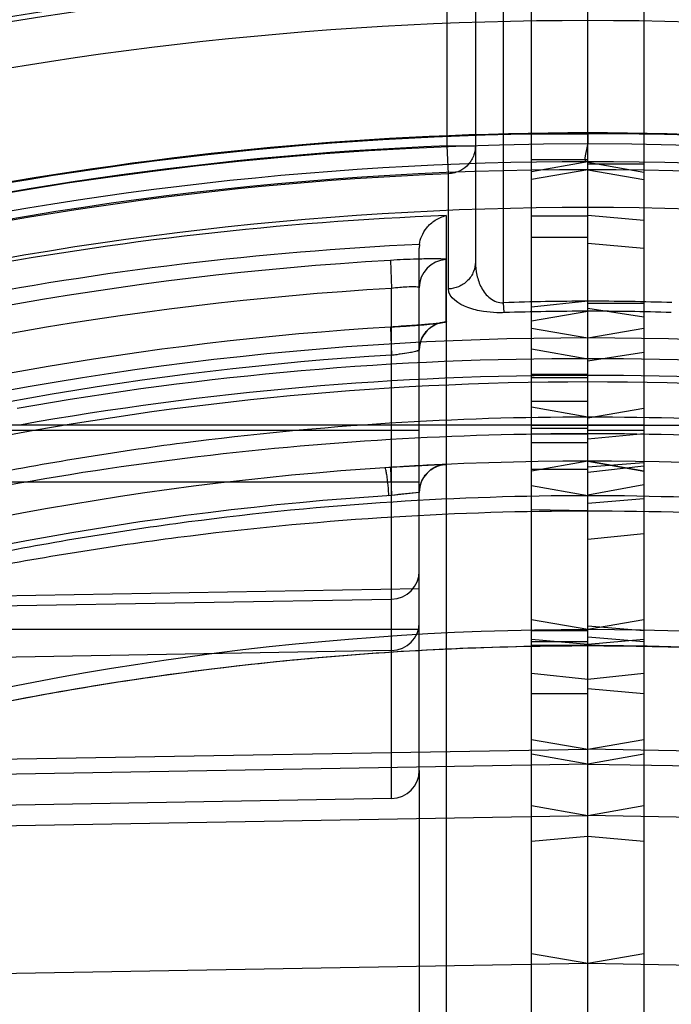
# Model space of a CAD drawing. Header units: millimetres. Extents: x 0 to 297, y 0 to 210.
# Tile 50 of 256: x 141.183 to 141.287, y 91.249 to 91.407. Entities that reach past the tile are written whole.
import ezdxf

# ---------------------------------------------------------------- set-up
doc = ezdxf.new("R2010")
doc.units = ezdxf.units.MM
doc.header["$LTSCALE"] = 16.335
doc.layers.get('0').update_dxf_attribs({"linetype": 'CONTINUOUS'})
for name, color, linetype in [('01_GLOBAL', 7, 'CONTINUOUS'), ('INTFCLR_1', 7, 'CONTINUOUS'), ('INTFCLR_144815', 7, 'CONTINUOUS'), ('INTFCLR_72935', 7, 'CONTINUOUS')]:
    doc.layers.add(name, color=color, linetype=linetype)

msp = doc.modelspace()

# ---------------------------------------------------------------- linework, layer by layer
at = {"color": 7, "linetype": 'Continuous'}
msp.add_circle((142.5788034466, 92.2083412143), 3.42, dxfattribs=at)
at = {"color": 9, "linetype": 'Continuous'}
msp.add_arc((142.5788034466, 92.2083412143), 3.3761688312, 182.9674534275, 267.0325465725, dxfattribs=at)
at = {"layer": '01_GLOBAL', "color": 7, "linetype": 'Continuous'}
msp.add_circle((142.5788034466, 92.2083412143), 3.465, dxfattribs=at)
at = {"layer": 'INTFCLR_1', "color": 6, "linetype": 'Continuous'}
for p, q in [((141.264551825, 90.1208769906), (141.264551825, 91.6493021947)), ((141.273551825, 91.0042579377), (141.273551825, 91.6500895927)), ((141.273551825, 91.384466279), (141.264551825, 91.3828793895)), ((141.273551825, 91.3831956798), (141.264551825, 91.3816117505)), ((141.264551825, 91.35781828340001), (141.273551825, 91.3562301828)), ((141.273551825, 91.3094858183), (141.264551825, 91.3110739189))]:
    msp.add_line(p, q, dxfattribs=at)
at = {"layer": 'INTFCLR_1', "color": 9, "linetype": 'Continuous'}
for p, q in [((141.264551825, 91.3889661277), (141.273551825, 91.3889661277)), ((141.273551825, 91.38477618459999), (141.264551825, 91.38477618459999)), ((141.264551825, 91.37579753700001), (141.273551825, 91.37579753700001)), ((141.273551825, 91.37231777), (141.264551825, 91.37231777)), ((141.273551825, 91.3621173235), (141.264551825, 91.3611651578)), ((141.264551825, 91.3589983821), (141.273551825, 91.3605154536)), ((141.264551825, 91.3544771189), (141.273551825, 91.35290421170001)), ((141.273551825, 91.35036515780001), (141.264551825, 91.35036515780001)), ((141.273551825, 91.3502279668), (141.264551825, 91.3502280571)), ((141.264551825, 91.3499173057), (141.273551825, 91.3499173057)), ((141.273551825, 91.34603041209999), (141.264551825, 91.34603041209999)), ((141.273551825, 91.3435351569), (141.264551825, 91.34512094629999)), ((141.264551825, 91.3422652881), (141.4500484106, 91.3422652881)), ((141.264551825, 91.3417909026), (141.273551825, 91.3417909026)), ((141.264551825, 91.34088242), (141.273551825, 91.3408655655)), ((141.273551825, 91.3394272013), (141.264551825, 91.3394272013)), ((141.273551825, 91.33648639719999), (141.264551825, 91.3348994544)), ((141.264551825, 91.3351983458), (141.273551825, 91.3351983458)), ((141.264551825, 91.3325798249), (141.273551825, 91.3309940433)), ((141.273551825, 91.3285303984), (141.264551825, 91.32866816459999)), ((141.273551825, 91.30948639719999), (141.264551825, 91.31107334)), ((141.264551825, 91.30931793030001), (141.273551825, 91.30931793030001)), ((141.273551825, 91.30711205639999), (141.264551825, 91.3078994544)), ((141.273551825, 91.3075090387), (141.264551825, 91.3075090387)), ((141.264551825, 91.3069923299), (141.273551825, 91.3069160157)), ((141.273551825, 91.3069160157), (141.264551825, 91.30699221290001)), ((141.264551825, 91.3024930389), (141.273551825, 91.30155718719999)), ((141.264551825, 91.29925657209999), (141.273551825, 91.29925657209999)), ((141.264551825, 91.2918474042), (141.273551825, 91.2903071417)), ((141.273551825, 91.2879363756), (141.264551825, 91.2895221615)), ((141.5103153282, 91.2862959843), (141.273551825, 91.2903071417)), ((141.273551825, 91.2879363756), (141.5062536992, 91.28387751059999)), ((141.264551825, 91.2812696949), (141.273551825, 91.2796839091)), ((141.5041320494, 91.27566205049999), (141.273551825, 91.2796839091)), ((141.273551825, 91.27632791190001), (141.264551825, 91.2755405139)), ((141.273551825, 91.25595357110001), (141.264551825, 91.2575405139)), ((141.4979246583, 91.25203712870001), (141.273551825, 91.25595357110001))]:
    msp.add_line(p, q, dxfattribs=at)
at = {"layer": 'INTFCLR_1', "color": 6, "linetype": 'Continuous'}
for centre, radius, start, end in [((141.273551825, 90.84008959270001), 0.548876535, 62.6696856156, 90.00000000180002), ((141.273551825, 90.84008959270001), 0.5443766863, 62.4245665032, 90), ((141.273551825, 90.84008959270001), 0.5431065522, 270, 90.00000002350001), ((141.2735523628, 90.9600007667), 0.4005146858, 88.0843053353, 90.00007693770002), ((141.273551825, 90.84008959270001), 0.5161422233, 270, 90.00000002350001)]:
    msp.add_arc(centre, radius, start, end, dxfattribs=at)
at = {"layer": 'INTFCLR_1', "color": 9, "linetype": 'Continuous'}
for centre, radius, start, end in [((141.2735537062, 90.9583720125), 0.4037453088, 88.08411549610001, 90.00026696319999), ((141.2747490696, 90.84022821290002), 0.5126773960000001, 79.8611195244, 90.13380172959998), ((141.274791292, 90.84024289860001), 0.5099866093, 79.8609639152, 90.1392513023), ((141.273551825, 90.84008959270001), 0.4963968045, 61.9120625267, 89.9999999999), ((141.273551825, 90.84008959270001), 0.4693968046, 56.81755615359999, 90)]:
    msp.add_arc(centre, radius, start, end, dxfattribs=at)
at = {"layer": 'INTFCLR_1', "color": 6, "linetype": 'Continuous'}
msp.add_open_spline([(141.273551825, 91.3889661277), (141.273551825, 91.3884572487), (141.273802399, 91.38725587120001), (141.2725757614, 91.3842940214), (141.273551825, 91.38446612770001)], degree=3, knots=[0, 0, 0, 0, 0.3392526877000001, 1, 1, 1, 1], dxfattribs=at)
at = {"layer": 'INTFCLR_1', "color": 9, "linetype": 'Continuous'}
for points, knots in [([(141.5074653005, 91.28356630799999), (141.5074980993, 91.28369448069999), (141.5069728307, 91.28402724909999), (141.5065158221, 91.2844251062), (141.5057669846, 91.2849047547), (141.5047545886, 91.28555273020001), (141.5032102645, 91.2864815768), (141.5011000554, 91.2877046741), (141.4977376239, 91.2895858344), (141.4940584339, 91.2915540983), (141.4901171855, 91.2935863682), (141.4858089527, 91.2957525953), (141.4801709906, 91.29848298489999), (141.4731689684, 91.30171244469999), (141.4634527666, 91.30597807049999), (141.4509274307, 91.3110737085), (141.4380979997, 91.3157700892), (141.4276155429, 91.3192973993), (141.4169895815, 91.32266675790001), (141.4062575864, 91.3257631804), (141.3954362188, 91.3285841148), (141.3845726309, 91.3312172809), (141.3655369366, 91.33531776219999), (141.3381578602, 91.3397798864), (141.3056314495, 91.34288062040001), (141.2840640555, 91.3435421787), (141.2735518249, 91.3435351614)], [0, 0, 0, 0, 0.0016246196, 0.0057382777, 0.0087050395, 0.0122048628, 0.0206245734, 0.0307534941, 0.0421858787, 0.0679218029, 0.0819922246, 0.096636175, 0.1271354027, 0.1589100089, 0.1913169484, 0.2574315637, 0.3249185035, 0.3590436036, 0.393237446, 0.4617976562, 0.4961705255, 0.5305547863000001, 0.5990536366, 0.7352416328, 0.870914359, 1, 1, 1, 1]), ([(141.5062536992, 91.28387751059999), (141.5062870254, 91.28400125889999), (141.5057589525, 91.2843180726), (141.5053104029, 91.2846960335), (141.5045649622, 91.2851524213), (141.5035585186, 91.28576941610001), (141.5020222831, 91.28665364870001), (141.4999239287, 91.28781769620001), (141.4965791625, 91.2896083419), (141.49292021, 91.2914811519), (141.4890010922, 91.2934144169), (141.4847155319, 91.2954756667), (141.4791072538, 91.2980733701), (141.4721431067, 91.3011449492), (141.4624766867, 91.3052025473), (141.4500158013, 91.31004817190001), (141.437258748, 91.3145104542), (141.4268350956, 91.3178613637), (141.4162640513, 91.3210630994), (141.4055899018, 91.32400393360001), (141.3948287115, 91.32668209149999), (141.3840217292, 91.3291824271), (141.3650807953, 91.33307573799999), (141.3378463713, 91.33730798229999), (141.3054849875, 91.34024734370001), (141.2840229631, 91.3408731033), (141.2735518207, 91.3408655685)], [0, 0, 0, 0, 0.0015875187, 0.0056520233, 0.0085895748, 0.012057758, 0.0204082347, 0.0304614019, 0.0418146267, 0.0673894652, 0.0813797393, 0.09594537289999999, 0.1262965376, 0.1579365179, 0.1902250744, 0.2561525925, 0.3235170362, 0.3576042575, 0.3917753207, 0.4603326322, 0.4947237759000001, 0.529138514, 0.5977315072, 0.7342179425, 0.8702910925, 1, 1, 1, 1]), ([(141.2735518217, 91.3309940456), (141.284033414, 91.3309871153), (141.3054984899, 91.3302871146), (141.3378026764, 91.3271156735), (141.3649139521, 91.3226230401), (141.3864190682, 91.3179612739), (141.3997947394, 91.314600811), (141.4104318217, 91.3116517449), (141.4209648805, 91.308548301), (141.4339286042, 91.3043912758), (141.4491681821, 91.29898120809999), (141.4615658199, 91.2941639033), (141.4711881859, 91.2901956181), (141.4780838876, 91.28725009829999), (141.4836290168, 91.2848084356), (141.4873840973, 91.2831247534), (141.4894455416, 91.2821937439), (141.4922921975, 91.2809030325), (141.4954315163, 91.2794674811), (141.4987878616, 91.2779397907), (141.5006250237, 91.27711442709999), (141.5019326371, 91.27653989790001), (141.5028836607, 91.27613294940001), (141.5037605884, 91.2757672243), (141.5045953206, 91.2754626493), (141.5049980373, 91.27533210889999), (141.505337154, 91.2752837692), (141.5053531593, 91.2753458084)], [0, 0, 0, 0, 0.130786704, 0.2677636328, 0.404740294, 0.4734132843, 0.5422929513, 0.5767905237, 0.6111417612, 0.6793027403, 0.7466312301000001, 0.8128947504, 0.8452407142, 0.8765031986, 0.9064562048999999, 0.9208407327, 0.9278523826, 0.9346799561, 0.9598414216, 0.970922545, 0.980699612, 0.9849597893, 0.9887650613, 0.9935477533, 0.9970617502, 0.9992005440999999, 1, 1, 1, 1]), ([(141.2735518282, 91.32853040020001), (141.2839910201, 91.32852398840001), (141.3053481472, 91.3278604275), (141.3374842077, 91.3248523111), (141.3644488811, 91.3205900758), (141.385840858, 91.31616412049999), (141.3991448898, 91.3129730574), (141.4097253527, 91.3101718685), (141.4201986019, 91.3072246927), (141.4330886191, 91.3032763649), (141.4482447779, 91.29813546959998), (141.4605772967, 91.2935557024), (141.4701492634, 91.2897823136), (141.4770076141, 91.28698169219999), (141.482523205, 91.2846597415), (141.4862583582, 91.2830585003), (141.4883087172, 91.2821731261), (141.491139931, 91.2809457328), (141.4942625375, 91.27958043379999), (141.4976010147, 91.2781276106), (141.4994283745, 91.2773426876), (141.5007290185, 91.27679650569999), (141.5016750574, 91.27640929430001), (141.5025480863, 91.276062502), (141.5033776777, 91.27577043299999), (141.5037799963, 91.27565130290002), (141.5041153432, 91.275600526), (141.5041320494, 91.27566205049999)], [0, 0, 0, 0, 0.1313468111, 0.2686508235, 0.4058494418, 0.474578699, 0.5434713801, 0.577957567, 0.6122849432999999, 0.6803599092, 0.7475503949, 0.8136250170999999, 0.8458596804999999, 0.8770032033, 0.9068325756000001, 0.921154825, 0.9281355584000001, 0.9349327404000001, 0.9599810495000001, 0.9710130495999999, 0.9807486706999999, 0.9849919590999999, 0.9887832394, 0.9935509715, 0.9970580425, 0.9991978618, 1, 1, 1, 1]), ([(141.4979246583, 91.25203712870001), (141.4975839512, 91.25221576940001), (141.4968323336, 91.25260868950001), (141.4955367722, 91.25328152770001), (141.4939209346, 91.25411370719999), (141.4919580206, 91.2551139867), (141.4888156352, 91.256695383), (141.4853748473, 91.2583891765), (141.4816812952, 91.26016422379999), (141.4776137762, 91.2620847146), (141.4733915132, 91.2640224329), (141.46903869, 91.2659616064), (141.4645094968, 91.26793775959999), (141.4563523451, 91.27138318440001), (141.4443839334, 91.27610360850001), (141.4321227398, 91.28048501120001), (141.4220853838, 91.2837948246), (141.4118819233, 91.28697239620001), (141.3989800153, 91.29063907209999), (141.3833327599, 91.2945270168), (141.3623411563, 91.2990060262), (141.3359251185, 91.3032838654), (141.3045305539, 91.3062704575), (141.2837085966, 91.3069166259), (141.2735518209, 91.3069160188)], [0, 0, 0, 0, 0.0049484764, 0.0109096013, 0.0187784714, 0.0283278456, 0.0392482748, 0.0640294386, 0.0776580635, 0.09196065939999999, 0.1218892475, 0.1374137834, 0.1532564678, 0.1854526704, 0.2513126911, 0.3187201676, 0.3529062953, 0.3872583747, 0.456181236, 0.5254040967, 0.5946131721, 0.7322373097, 0.8693511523, 1, 1, 1, 1]), ([(141.2735518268, 91.306916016), (141.2804379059, 91.3069106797), (141.2945253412, 91.30662164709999), (141.3157552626, 91.3052551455), (141.3371930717, 91.3029230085), (141.3584936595, 91.2996527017), (141.3796529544, 91.29543374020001), (141.3953907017, 91.2915724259), (141.4058105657, 91.28868405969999), (141.4127140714, 91.2866915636), (141.4212561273, 91.2840783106), (141.4313718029, 91.2807357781), (141.4380401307, 91.2783748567), (141.4413394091, 91.2771459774)], [0, 0, 0, 0, 0.1206088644, 0.2467093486, 0.3724880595, 0.4981837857, 0.6240325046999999, 0.7502704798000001, 0.7818918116, 0.8134145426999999, 0.8761180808, 0.9383352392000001, 1, 1, 1, 1])]:
    msp.add_open_spline(points, degree=3, knots=knots, dxfattribs=at)
at = {"layer": 'INTFCLR_144815', "color": 6, "linetype": 'Continuous'}
for radius in [0.5743020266, 0.5472855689]:
    msp.add_circle((141.273551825, 90.84008959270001), radius, dxfattribs=at)
for radius, start, end in [(0.7917112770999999, 313.9937911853, 154.5150993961), (0.7647112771, 312.9543589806, 154.5144414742), (0.7590682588, 71.6563998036, 156.0440844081), (0.7468663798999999, 70.9981667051, 162.0018332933), (0.5949342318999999, 45.0000000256, 314.9999999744), (0.5938695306, 44.999999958, 315.000000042), (0.5930090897, 44.99999997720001, 315.0000000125), (0.5750735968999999, 47.86578076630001, 312.1342192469), (0.5370448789, 75.8961331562, 104.1038668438), (0.5090855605, 78.52282503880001, 101.4771749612)]:
    msp.add_arc((141.273551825, 90.84008959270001), radius, start, end, dxfattribs=at)
at = {"layer": 'INTFCLR_144815', "color": 9, "linetype": 'Continuous'}
for centre, radius, start, end in [((141.273551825, 90.84008959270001), 0.7861461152, 71.617857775, 156.0236179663), ((141.273551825, 90.84008959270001), 0.7771464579, 71.6178577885, 156.0236179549), ((141.273551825, 90.84008959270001), 0.743791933, 70.768222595, 162.2317774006), ((141.273551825, 90.84008959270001), 0.6197635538, 52.2436298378, 307.7563701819), ((141.273551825, 90.84008959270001), 0.5837869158, 52.5411294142, 307.4588705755), ((141.273551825, 90.84008959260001), 0.5670000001, 76.6554352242, 103.3445648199), ((141.273551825, 90.84008959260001), 0.5490000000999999, 79.3673701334, 100.6326298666)]:
    msp.add_arc(centre, radius, start, end, dxfattribs=at)
at = {"layer": 'INTFCLR_72935', "color": 6, "linetype": 'Continuous'}
for p, q in [((141.273551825, 90.11108959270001), (141.273551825, 91.6500895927)), ((141.282551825, 91.6493021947), (141.282551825, 90.1208769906)), ((141.273551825, 91.3844101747), (141.282551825, 91.3827943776)), ((141.273551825, 91.38319776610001), (141.282551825, 91.3816096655)), ((141.2465912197, 91.3712224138), (141.2465518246, 91.37061844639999)), ((141.246551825, 91.3642871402), (141.246551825, 91.37061844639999)), ((141.282551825, 91.3595675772), (141.273551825, 91.3609352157)), ((141.273551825, 91.3562322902), (141.282551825, 91.3578161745)), ((141.273551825, 91.3525850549), (141.282551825, 91.3539653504)), ((141.273551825, 91.34343604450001), (141.282551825, 91.3449635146)), ((141.2419221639, 91.335477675), (141.2421303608, 91.33098681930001)), ((141.273551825, 91.3364869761), (141.282551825, 91.33489887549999)), ((141.282551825, 91.3361928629), (141.273551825, 91.33550809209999)), ((141.273551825, 91.33109459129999), (141.282551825, 91.3327418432)), ((141.246551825, 91.33147153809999), (141.2421303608, 91.33098681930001)), ((141.246551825, 91.33147153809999), (141.2421303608, 91.33098681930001)), ((141.246551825, 91.2869085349), (141.246551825, 91.20259073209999))]:
    msp.add_line(p, q, dxfattribs=at)
at = {"layer": 'INTFCLR_72935', "color": 9, "linetype": 'Continuous'}
for p, q in [((141.260051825, 91.3618841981), (141.260051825, 91.52563287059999)), ((141.251051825, 91.38702578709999), (141.251051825, 91.51063180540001)), ((141.255551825, 91.51063180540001), (141.255551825, 91.3684130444)), ((141.2512362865, 91.3825418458), (141.251051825, 91.38702578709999)), ((141.251051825, 91.38702578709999), (141.255551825, 91.38702578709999)), ((141.251236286, 91.3640816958), (141.2512362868, 91.3825418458)), ((141.282551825, 91.3840803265), (141.273551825, 91.3840803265)), ((141.2508642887, 91.37584123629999), (141.2508642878, 91.2339162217)), ((141.273551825, 91.3758976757), (141.282551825, 91.37511314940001)), ((141.273551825, 91.37139404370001), (141.282551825, 91.3706161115)), ((141.2419404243, 91.3686663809), (141.2421304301, 91.3641772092)), ((141.2508552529, 91.35879251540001), (141.250858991, 91.36877972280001)), ((141.2421303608, 91.28240922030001), (141.2421303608, 91.36417720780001)), ((141.246551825, 91.2869085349), (141.246551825, 91.3642871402)), ((141.2601625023, 91.3602840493), (141.260051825, 91.3618841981)), ((141.282551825, 91.36172430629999), (141.273551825, 91.36172430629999)), ((141.2419348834, 91.35798083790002), (141.2421303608, 91.353492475)), ((141.282551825, 91.3422652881), (141.0970552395, 91.3422652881)), ((141.1172834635, 91.3414301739), (141.246551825, 91.3414301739)), ((141.273551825, 91.34143017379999), (141.282551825, 91.34143017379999)), ((141.273551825, 91.34008086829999), (141.282551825, 91.3409054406)), ((141.282551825, 91.3348994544), (141.273551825, 91.33648639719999)), ((141.282551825, 91.33566440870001), (141.273551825, 91.3346900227)), ((141.1273559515, 91.3331777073), (141.246551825, 91.3331777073)), ((141.282551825, 91.3304521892), (141.273551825, 91.3297031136)), ((141.273551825, 91.32398002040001), (141.282551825, 91.3248763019)), ((141.0304859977, 91.31239899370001), (141.246551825, 91.31605949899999)), ((141.0344564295, 91.3107504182), (141.2421303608, 91.31437273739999)), ((141.282551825, 91.31107334), (141.273551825, 91.30948639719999)), ((141.273551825, 91.3100821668), (141.282551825, 91.30931793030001)), ((141.246551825, 91.30948639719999), (141.1264049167, 91.30948639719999)), ((141.282551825, 91.3075090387), (141.273551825, 91.3082958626)), ((141.282551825, 91.3078994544), (141.273551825, 91.30711205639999)), ((141.2421303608, 91.3061202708), (141.0365270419, 91.30253406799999)), ((141.273551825, 91.30155718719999), (141.282551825, 91.3024930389)), ((141.273551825, 91.300043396), (141.282551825, 91.29925657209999)), ((141.273551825, 91.2903071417), (141.282551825, 91.2918474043)), ((141.0367883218, 91.2862959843), (141.273551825, 91.2903071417)), ((141.282551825, 91.2895221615), (141.273551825, 91.2879363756)), ((141.273551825, 91.2879363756), (141.0408499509, 91.28387751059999)), ((141.2421303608, 91.28240922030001), (141.0425755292, 91.2789259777)), ((141.273551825, 91.2796839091), (141.282551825, 91.2812696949)), ((141.0429716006, 91.27566205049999), (141.273551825, 91.2796839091)), ((141.282551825, 91.2755405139), (141.273551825, 91.27632791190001)), ((141.282551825, 91.2575405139), (141.273551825, 91.25595357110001)), ((141.273551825, 91.25595357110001), (141.0491789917, 91.25203712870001))]:
    msp.add_line(p, q, dxfattribs=at)
at = {"layer": 'INTFCLR_72935', "color": 7, "linetype": 'Continuous'}
for p, q in [((141.2419221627, 91.33547767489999), (141.2421303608, 91.33098681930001)), ((141.2509990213, 91.33597265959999), (141.2419221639, 91.335477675)), ((141.2509990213, 91.33597265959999), (141.2419221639, 91.335477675)), ((141.246551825, 91.33147153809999), (141.2416969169, 91.3309323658))]:
    msp.add_line(p, q, dxfattribs=at)
at = {"layer": 'INTFCLR_72935', "color": 6, "linetype": 'Continuous'}
for centre, radius, start, end in [((141.273551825, 90.84008959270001), 0.548876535, 89.9999999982, 117.3303143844), ((141.273551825, 90.84008959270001), 0.5443766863, 89.99999999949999, 117.5754435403), ((141.273551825, 90.84008959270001), 0.5431065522, 90, 270.0000000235), ((141.2732024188, 90.8400854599), 0.5295041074, 93.3847160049, 107.2678979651), ((141.2735505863, 90.9600480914), 0.4004598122, 89.999822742, 91.91585692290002), ((141.273551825, 90.84008959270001), 0.5161422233, 90, 270.0000000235)]:
    msp.add_arc(centre, radius, start, end, dxfattribs=at)
at = {"layer": 'INTFCLR_72935', "color": 9, "linetype": 'Continuous'}
for centre, radius, start, end in [((141.273551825, 90.84008959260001), 0.5473988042, 92.3557200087, 117.4102795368), ((141.273551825, 90.84008959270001), 0.5429110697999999, 92.3557200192, 117.6561578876), ((141.2719069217, 90.8402434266), 0.5360110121, 92.24988654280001, 109.1963144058), ((141.2718420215, 90.8402420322), 0.5315804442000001, 92.72265279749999, 109.1963140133), ((141.2510499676, 91.3642855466), 0.0044981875, 92.43327679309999, 179.9797022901), ((141.2731173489, 90.8401213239), 0.5249714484, 93.38391173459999, 107.2680685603), ((141.2735506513, 90.95833514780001), 0.4037747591, 89.9998334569, 91.91584518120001), ((141.2738948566, 90.8400893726), 0.5188766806, 93.5313428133, 106.5425042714), ((141.2738169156, 90.8400860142), 0.514383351, 93.53171623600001, 106.5427789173), ((141.2723545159, 90.8402289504), 0.5126766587, 89.8661908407, 100.1388879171), ((141.272312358, 90.8402428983), 0.5099866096, 89.8607487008, 100.1390360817), ((141.273551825, 90.84008959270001), 0.4963968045, 89.99999997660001, 119.1788213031), ((141.251051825, 91.33147153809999), 0.0045, 92.6216982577, 179.9999999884), ((141.2734739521, 90.8400860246), 0.4919004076, 93.65332684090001, 107.396429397), ((141.2420536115, 91.3188704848), 0.0044982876, 270.9775976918, 359.9781810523), ((141.2420536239, 91.3106180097), 0.0044982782, 270.9774411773, 359.9782902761), ((141.273551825, 90.84008959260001), 0.4693968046, 89.99999997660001, 123.1824438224), ((141.242051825, 91.2869085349), 0.0045, 271.0000002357, 359.99999996)]:
    msp.add_arc(centre, radius, start, end, dxfattribs=at)
at = {"layer": 'INTFCLR_72935', "color": 7, "linetype": 'Continuous'}
for centre, radius, start, end in [((141.2510499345, 91.3542984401), 0.0044981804, 92.48048094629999, 179.9789241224), ((141.274371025, 90.8243754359), 0.5121320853, 92.6328363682, 93.73078296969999), ((141.2580840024, 91.2058703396), 0.1261295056, 95.2459507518, 97.26658991)]:
    msp.add_arc(centre, radius, start, end, dxfattribs=at)
at = {"layer": 'INTFCLR_72935', "color": 9, "linetype": 'Continuous'}
for points, knots in [([(141.255551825, 91.38702578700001), (141.255551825, 91.38652831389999), (141.2553699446, 91.38544426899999), (141.2545395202, 91.3840303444), (141.2531225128, 91.3829017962), (141.2519148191, 91.3825696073), (141.2512362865, 91.3825418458)], [0, 0, 0, 0, 0.2184886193, 0.4726636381, 0.7017413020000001, 1, 1, 1, 1]), ([(141.250858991, 91.36877972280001), (141.2508590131, 91.3688398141), (141.2505114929, 91.3688324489), (141.2501207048, 91.3689055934), (141.2492472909, 91.3689005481), (141.2482982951, 91.3689074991), (141.2472213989, 91.3688880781), (141.2451194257, 91.36883307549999), (141.2433430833, 91.3687493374), (141.2419404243, 91.3686663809)], [0, 0, 0, 0, 0.0201752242, 0.077071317, 0.1687742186, 0.29298948, 0.403639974, 0.5282443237, 1, 1, 1, 1]), ([(141.2555518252, 91.3684130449), (141.2555518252, 91.3678836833), (141.2553362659, 91.3667672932), (141.2543749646, 91.3653220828), (141.2529171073, 91.3643507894), (141.2517836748, 91.3641033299), (141.2512362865, 91.36408169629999)], [0, 0, 0, 0, 0.236542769, 0.4940038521, 0.7552110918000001, 1, 1, 1, 1]), ([(141.2555518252, 91.3684130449), (141.2555518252, 91.3677079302), (141.2557019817, 91.3662814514), (141.2564257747, 91.3642350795), (141.2577573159, 91.3624158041), (141.2592973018, 91.36183096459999), (141.260051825, 91.3618841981)], [0, 0, 0, 0, 0.2425537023, 0.4886489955, 0.7398049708, 1, 1, 1, 1]), ([(141.246551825, 91.3642871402), (141.2465518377, 91.36433697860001), (141.2463003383, 91.3643790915), (141.2457435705, 91.3644346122), (141.2446602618, 91.3643997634), (141.2433843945, 91.3643122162), (141.2425591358, 91.3642279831), (141.2421304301, 91.3641772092)], [0, 0, 0, 0, 0.03358947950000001, 0.12139917, 0.4448118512, 0.7090467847, 1, 1, 1, 1]), ([(141.2601625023, 91.3602840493), (141.2597730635, 91.3602710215), (141.2586607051, 91.3602666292), (141.2566629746, 91.3604569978), (141.2538777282, 91.3610763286), (141.2512362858, 91.36265251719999), (141.2512362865, 91.36408169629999)], [0, 0, 0, 0, 0.1145252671, 0.327690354, 0.579945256, 1, 1, 1, 1]), ([(141.2735518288, 91.34353516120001), (141.2629608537, 91.3435422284), (141.2412814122, 91.3428721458), (141.2086641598, 91.33974397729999), (141.1813038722, 91.33526752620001), (141.1596172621, 91.3305852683), (141.1461337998, 91.3271906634), (141.1354021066, 91.324192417), (141.1247495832, 91.3210162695), (141.1116284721, 91.3167291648), (141.0962150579, 91.3110885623), (141.0849041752, 91.306488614), (141.0775176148, 91.30328550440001), (141.0727427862, 91.30116253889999), (141.066964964, 91.2984979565), (141.0613539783, 91.29578162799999), (141.0570540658, 91.2936207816), (141.0531009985, 91.2915835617), (141.0494066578, 91.2896080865), (141.0460304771, 91.28771998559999), (141.0439122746, 91.2864927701), (141.042360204, 91.28555966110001), (141.0413430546, 91.2849088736), (141.0405913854, 91.28442768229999), (141.0401329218, 91.2840284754), (141.0396054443, 91.2836948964), (141.0396383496, 91.28356630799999)], [0, 0, 0, 0, 0.1300529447, 0.2661331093, 0.4020882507, 0.4702130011, 0.538530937, 0.5727884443, 0.6070345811, 0.6750243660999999, 0.7422549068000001, 0.8085418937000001, 0.8249270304, 0.8411191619, 0.8727082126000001, 0.9030530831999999, 0.9176638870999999, 0.9318010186, 0.9576603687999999, 0.96910856, 0.9792872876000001, 0.9877519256, 0.9912650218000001, 0.9942421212, 0.9983701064, 1, 1, 1, 1]), ([(141.2735518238, 91.3408655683), (141.2630023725, 91.3408731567), (141.2414289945, 91.34023933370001), (141.2089772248, 91.3372739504), (141.1817614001, 91.333028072), (141.160186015, 91.3285830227), (141.1467730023, 91.32535956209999), (141.1360970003, 91.3225115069), (141.1255039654, 91.3194951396), (141.1124565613, 91.3154229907), (141.09712646, 91.3100622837), (141.0858723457, 91.3056874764), (141.078522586, 91.30264023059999), (141.0737742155, 91.30062153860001), (141.0680285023, 91.2980875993), (141.0624470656, 91.29550327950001), (141.0581697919, 91.2934471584), (141.054238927, 91.291509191), (141.0505649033, 91.28962952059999), (141.0472064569, 91.2878322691), (141.0451001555, 91.2866643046), (141.0435562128, 91.2857760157), (141.0425450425, 91.2851563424), (141.041796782, 91.2846984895), (141.0413468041, 91.28431923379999), (141.0408165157, 91.2840016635), (141.0408499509, 91.28387751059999)], [0, 0, 0, 0, 0.1306792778, 0.2671603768, 0.403412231, 0.4716300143, 0.5399961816, 0.574258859, 0.6084964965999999, 0.6764259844, 0.7435346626, 0.8096342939, 0.8259619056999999, 0.8420925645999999, 0.8735478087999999, 0.9037455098, 0.9182782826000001, 0.9323349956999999, 0.9580326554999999, 0.9694016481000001, 0.9795043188, 0.9878994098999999, 0.9913807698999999, 0.9943285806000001, 0.998407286, 1, 1, 1, 1]), ([(141.0417504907, 91.2753458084), (141.0417777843, 91.27524112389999), (141.0423798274, 91.27543732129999), (141.0430408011, 91.27563676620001), (141.0444655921, 91.2762356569), (141.0458069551, 91.27681707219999), (141.0471093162, 91.2773979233), (141.0486238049, 91.2780799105), (141.05162836, 91.2794477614), (141.0563028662, 91.2815848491), (141.0612647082, 91.2838228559), (141.0655195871, 91.2857089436), (141.0700320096, 91.2876822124), (141.0746524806, 91.2896564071), (141.0793675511, 91.2916193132), (141.0866662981, 91.2946015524), (141.0978412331, 91.2989458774), (141.1130702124, 91.3043559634), (141.1260464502, 91.3085202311), (141.1365911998, 91.311628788), (141.1472392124, 91.3145824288), (141.157969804, 91.31728015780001), (141.1687745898, 91.31971537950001), (141.1796208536, 91.3219723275), (141.1932159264, 91.324451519), (141.2149909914, 91.3276791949), (141.2417668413, 91.3302950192), (141.263145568, 91.3309871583), (141.2735518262, 91.3309940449)], [0, 0, 0, 0, 0.0013498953, 0.0051103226, 0.011170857, 0.0192165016, 0.0238563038, 0.0288785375, 0.0399669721, 0.0650301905, 0.0930244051, 0.107881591, 0.1231042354, 0.1544772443, 0.170575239, 0.1868319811, 0.2528580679, 0.3201569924, 0.3884612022, 0.4228751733, 0.4573249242, 0.5263368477, 0.5609064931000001, 0.5955213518, 0.6645677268, 0.7333045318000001, 0.8701530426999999, 1, 1, 1, 1]), ([(141.0430799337, 91.27562224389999), (141.0435641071, 91.27563076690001), (141.0449612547, 91.27627912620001), (141.0470425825, 91.2770535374), (141.0494723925, 91.2781194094), (141.0527968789, 91.27955792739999), (141.0574474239, 91.28159596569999), (141.062382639, 91.2837226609), (141.0666140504, 91.28551618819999), (141.0711022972, 91.28739249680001), (141.0756974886, 91.2892696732), (141.0803865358, 91.291135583), (141.0876474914, 91.29397158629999), (141.0987648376, 91.2981020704), (141.1139103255, 91.303243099), (141.126812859, 91.3071981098), (141.1372977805, 91.310150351), (141.1478892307, 91.31295619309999), (141.1585607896, 91.315517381), (141.1693044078, 91.3178287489), (141.1800924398, 91.3199714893), (141.1936141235, 91.3223240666), (141.2152725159, 91.3253867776), (141.2419161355, 91.3278684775), (141.2631875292, 91.32852462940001), (141.2735518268, 91.3285309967)], [0, 0, 0, 0, 0.0060956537, 0.0187161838, 0.0283459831, 0.0393847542, 0.06435367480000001, 0.0922380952, 0.1070379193, 0.1222039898, 0.1534738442, 0.1695201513, 0.1857302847, 0.2515979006, 0.3187891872, 0.3870365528, 0.4214437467, 0.4558992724, 0.5249549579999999, 0.5595635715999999, 0.5942281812, 0.663401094, 0.7322967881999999, 0.8695355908, 1, 1, 1, 1]), ([(141.0491789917, 91.25203712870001), (141.0495196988, 91.25221576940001), (141.0502713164, 91.25260868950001), (141.0515668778, 91.25328152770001), (141.0531827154, 91.25411370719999), (141.0551456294, 91.2551139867), (141.0582880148, 91.256695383), (141.0617288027, 91.2583891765), (141.0654223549, 91.26016422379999), (141.0694898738, 91.2620847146), (141.0737121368, 91.2640224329), (141.07806496, 91.2659616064), (141.0825941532, 91.26793775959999), (141.0907513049, 91.27138318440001), (141.1027197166, 91.27610360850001), (141.1149809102, 91.28048501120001), (141.1250182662, 91.2837948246), (141.1352217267, 91.28697239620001), (141.1481236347, 91.29063907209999), (141.1637708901, 91.2945270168), (141.1847624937, 91.2990060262), (141.2111785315, 91.3032838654), (141.2425730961, 91.3062704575), (141.2633950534, 91.3069166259), (141.2735518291, 91.3069160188)], [0, 0, 0, 0, 0.0049484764, 0.0109096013, 0.0187784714, 0.0283278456, 0.0392482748, 0.0640294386, 0.0776580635, 0.09196065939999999, 0.1218892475, 0.1374137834, 0.1532564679, 0.1854526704, 0.2513126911, 0.3187201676, 0.3529062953, 0.3872583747, 0.456181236, 0.5254040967, 0.5946131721, 0.7322373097, 0.8693511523, 1, 1, 1, 1]), ([(141.1057642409, 91.2771459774), (141.109068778, 91.2783765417), (141.1140708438, 91.2801514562), (141.12080112, 91.2824038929), (141.1310373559, 91.28573794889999), (141.1431280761, 91.289298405), (141.1571079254, 91.29287852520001), (141.1711794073, 91.29619139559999), (141.1888703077, 91.2996978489), (141.2102019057, 91.30296270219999), (141.2316014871, 91.30527456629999), (141.2527262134, 91.30662621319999), (141.2667215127, 91.3069099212), (141.2735518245, 91.306916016)], [0, 0, 0, 0, 0.0617613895, 0.09294716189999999, 0.1243056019, 0.2503181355, 0.3136033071, 0.3770490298, 0.5034991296, 0.6293644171, 0.7549040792, 0.8803678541, 1, 1, 1, 1])]:
    msp.add_open_spline(points, degree=3, knots=knots, dxfattribs=at)
at = {"layer": 'INTFCLR_72935', "color": 6, "linetype": 'Continuous'}
msp.add_open_spline([(141.2465912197, 91.3712224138), (141.2466498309, 91.37166962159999), (141.2469156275, 91.3726232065), (141.247741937, 91.3739938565), (141.2490678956, 91.3752034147), (141.2502398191, 91.3757087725), (141.2508642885, 91.37584123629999)], degree=3, knots=[0, 0, 0, 0, 0.2032517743, 0.4400322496, 0.7123295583, 1, 1, 1, 1], dxfattribs=at)
at = {"layer": 'INTFCLR_72935', "color": 7, "linetype": 'Continuous'}
for points, knots in [([(141.2508976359, 91.358827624), (141.2512493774, 91.358705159), (141.2483176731, 91.35846558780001), (141.2475193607, 91.3583594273), (141.2452796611, 91.3582001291), (141.2436705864, 91.3580900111), (141.2425173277, 91.3580167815), (141.2419348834, 91.35798083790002)], [0, 0, 0, 0, 0.1239702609, 0.4479389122, 0.6189621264, 0.8057646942, 1, 1, 1, 1]), ([(141.241934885, 91.35798083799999), (141.242780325, 91.3580330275), (141.2443988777, 91.35813602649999), (141.2466541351, 91.3583014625), (141.2487896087, 91.358459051), (141.2501424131, 91.3586437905), (141.2508552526, 91.35879251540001)], [0, 0, 0, 0, 0.2835424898, 0.5428589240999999, 0.7570536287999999, 1, 1, 1, 1]), ([(141.2465728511, 91.3543353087), (141.2465762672, 91.3551681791), (141.2470105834, 91.35663085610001), (141.2486152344, 91.3582957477), (141.2500619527, 91.358788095), (141.2508976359, 91.358827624)], [0, 0, 0, 0, 0.3674782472, 0.6308714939, 1, 1, 1, 1]), ([(141.2421303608, 91.353492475), (141.2424191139, 91.3535285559), (141.2432167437, 91.35363014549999), (141.2446966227, 91.35383208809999), (141.2453747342, 91.35397449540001), (141.2467337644, 91.35422078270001), (141.2465728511, 91.3543353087)], [0, 0, 0, 0, 0.1922347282, 0.5468783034, 0.8695256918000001, 1, 1, 1, 1]), ([(141.2421303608, 91.353492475), (141.242593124, 91.3535502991), (141.2435160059, 91.3536725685), (141.2450047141, 91.3538720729), (141.2460113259, 91.3541064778), (141.246551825, 91.3543000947)], [0, 0, 0, 0, 0.3108167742, 0.6206582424, 1, 1, 1, 1]), ([(141.2416969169, 91.3309323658), (141.2416787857, 91.3312055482), (141.2416184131, 91.33202667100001), (141.2415118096, 91.3331491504), (141.2413765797, 91.3341918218), (141.241263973, 91.3348641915), (141.2411757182, 91.33519528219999), (141.2410954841, 91.33542554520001), (141.2410473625, 91.3354225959)], [0, 0, 0, 0, 0.1799994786, 0.5419847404, 0.7364418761, 0.8817455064, 0.9683029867, 1, 1, 1, 1]), ([(141.246551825, 91.33147153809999), (141.2465521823, 91.33230700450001), (141.2470012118, 91.33377055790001), (141.2486038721, 91.33543848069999), (141.2500528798, 91.3359305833), (141.2508883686, 91.33596876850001)], [0, 0, 0, 0, 0.3680915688, 0.6315143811, 1, 1, 1, 1])]:
    msp.add_open_spline(points, degree=3, knots=knots, dxfattribs=at)

doc.saveas('drawing.dxf')
